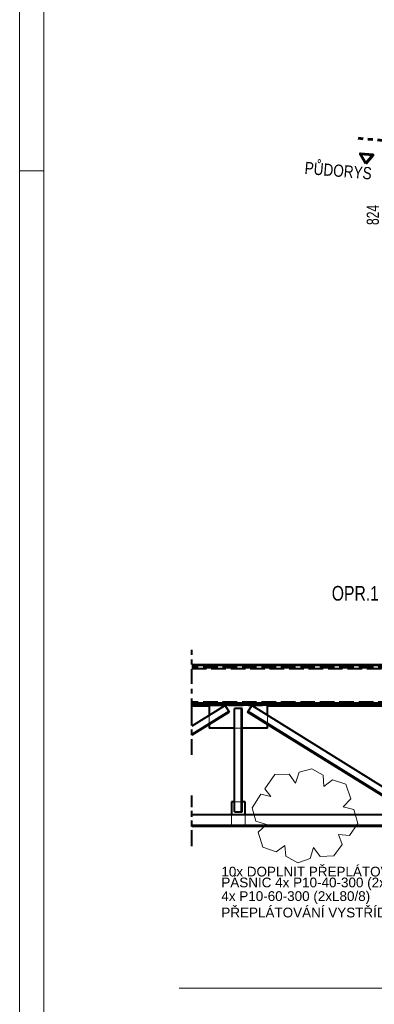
# Model space of a CAD drawing. Header units: metres. Extents: x 235 to 340, y 94 to 153.
# Tile 2 of 48: x 235 to 242, y 107 to 127. Entities that reach past the tile are written whole.
import ezdxf

# ---------------------------------------------------------------- set-up
doc = ezdxf.new("R2010")
doc.units = ezdxf.units.M
for name, pattern in [('__RA_2', [0.4, 0.3, -0.1]), ('__RA_4', [0.6, 0.3, -0.1, 0, -0.1, 0, -0.1]), ('__RA_5', [0.1, 0, -0.1])]:
    doc.linetypes.add(name, pattern=pattern)
for name, color, linetype, lineweight in [('POPIS', 7, 'Continuous', 13), ('SRAFY', 254, 'Continuous', 18), ('Standard', 7, 'Continuous', 40), ('VYZTUZ', 11, 'Continuous', 50)]:
    doc.layers.add(name, color=color, linetype=linetype, lineweight=lineweight)
doc.styles.add('ARIAL', font='ARIAL.TTF')

msp = doc.modelspace()

# ---------------------------------------------------------------- linework, layer by layer
at = {"layer": 'SRAFY', "color": 136, "linetype": 'Continuous', "lineweight": 18}
msp.add_line((235.359, 123.686), (234.859, 123.686), dxfattribs=at)
for points in [[(234.859, 93.986), (339.859, 93.986), (339.859, 153.386), (234.859, 153.386), (234.859, 93.986)], [(235.359, 94.486), (339.359, 94.486), (339.359, 152.886), (235.359, 152.886), (235.359, 94.486)]]:
    msp.add_lwpolyline(points, dxfattribs=at)
at = {"layer": 'Standard', "color": 3, "linetype": '__RA_5', "lineweight": 60}
msp.add_line((242.518, 124.292), (241.721, 124.36), dxfattribs=at)
msp.add_line((242.518, 124.292), (241.721, 124.36), dxfattribs=at)
msp.add_line((242.518, 124.292), (241.721, 124.36), dxfattribs=at)
msp.add_line((242.518, 124.292), (241.721, 124.36), dxfattribs=at)
at = {"layer": 'Standard', "color": 1, "linetype": '__RA_4', "lineweight": 40}
for p, q in [((238.399, 112.354), (238.399, 113.948)), ((238.399, 112.693), (238.399, 112.787)), ((238.399, 112.667), (238.399, 112.761)), ((238.399, 111.718), (238.399, 112.688)), ((238.399, 111.699), (238.399, 112.518)), ((238.399, 109.851), (238.399, 110.867)), ((238.399, 109.827), (238.399, 110.651))]:
    msp.add_line(p, q, dxfattribs=at)
at = {"layer": 'Standard', "color": 1, "linetype": 'Continuous', "lineweight": 40}
for p, q in [((238.399, 113.55), (247.331, 113.55)), ((247.011, 112.753), (238.399, 112.753)), ((238.399, 112.727), (247.011, 112.727)), ((247.011, 112.727), (238.399, 112.727)), ((239.081, 112.71), (238.399, 112.288)), ((238.399, 112.701), (238.755, 112.701)), ((239.157, 112.588), (238.399, 112.118)), ((239.165, 112.574), (238.399, 112.099)), ((239.955, 112.723), (238.755, 112.723)), ((238.755, 112.723), (238.755, 112.509)), ((239.081, 112.71), (239.157, 112.588)), ((239.157, 112.588), (239.165, 112.574)), ((239.275, 110.527), (239.275, 112.647)), ((239.419, 112.647), (239.275, 112.647)), ((239.419, 110.527), (239.419, 112.647)), ((239.435, 112.647), (239.419, 112.647)), ((239.435, 110.527), (239.435, 112.647)), ((239.546, 112.574), (239.554, 112.588)), ((242.912, 110.488), (239.546, 112.574)), ((239.554, 112.588), (239.63, 112.71)), ((242.92, 110.501), (239.554, 112.588)), ((242.996, 110.624), (239.63, 112.71)), ((239.955, 112.509), (239.955, 112.723)), ((239.955, 112.701), (243.215, 112.701)), ((238.755, 112.321), (238.755, 112.243)), ((239.275, 112.243), (238.755, 112.243)), ((239.955, 112.243), (239.435, 112.243)), ((239.955, 112.243), (239.955, 112.321)), ((239.275, 110.731), (239.215, 110.731)), ((239.215, 110.731), (239.215, 110.467)), ((239.495, 110.731), (239.435, 110.731)), ((239.495, 110.467), (239.495, 110.731)), ((247.203, 110.467), (238.399, 110.467)), ((239.275, 110.527), (239.419, 110.527)), ((239.419, 110.527), (239.435, 110.527)), ((246.851, 110.251), (238.399, 110.251)), ((246.851, 110.227), (238.399, 110.227))]:
    msp.add_line(p, q, dxfattribs=at)
at = {"layer": 'Standard', "color": 136, "linetype": '__RA_2', "lineweight": 18}
for p, q in [((238.399, 113.524), (247.331, 113.524)), ((247.331, 113.524), (238.399, 113.524)), ((247.331, 113.504), (238.399, 113.504)), ((247.331, 113.498), (238.399, 113.498)), ((238.399, 113.48), (247.331, 113.48)), ((247.331, 113.48), (238.399, 113.48)), ((238.399, 113.457), (247.331, 113.457)), ((247.331, 112.794), (238.399, 112.794)), ((238.399, 112.771), (247.331, 112.771)), ((247.331, 112.771), (238.399, 112.771)), ((238.399, 112.747), (247.331, 112.747)), ((238.755, 112.701), (239.955, 112.701)), ((238.755, 112.509), (238.755, 112.321)), ((239.955, 112.339), (239.955, 112.509)), ((239.435, 112.243), (239.275, 112.243)), ((239.955, 112.321), (239.955, 112.339)), ((239.435, 110.731), (239.275, 110.731)), ((239.215, 110.467), (239.215, 110.251)), ((239.495, 110.251), (239.495, 110.467))]:
    msp.add_line(p, q, dxfattribs=at)
at = {"layer": 'Standard', "color": 3, "linetype": 'Continuous', "lineweight": 60}
msp.add_lwpolyline([(241.977, 123.836), (242.124, 124.012), (241.862, 124.034), (241.977, 123.836)], dxfattribs=at)
msp.add_lwpolyline([(241.977, 123.836), (242.124, 124.012), (241.862, 124.034), (241.977, 123.836)], dxfattribs=at)
msp.add_lwpolyline([(241.977, 123.836), (242.124, 124.012), (241.862, 124.034), (241.977, 123.836)], dxfattribs=at)
msp.add_lwpolyline([(241.977, 123.836), (242.124, 124.012), (241.862, 124.034), (241.977, 123.836)], dxfattribs=at)
at = {"layer": 'Standard', "color": 7, "linetype": 'Continuous', "lineweight": 13}
for points in [[(238.139, 106.907), (256.562, 106.907), (256.562, 115.486)], [(240.864, 111.414), (240.606, 111.341), (240.533, 111.114)], [(241.114, 111.052), (241.102, 111.278), (240.864, 111.414)], [(240.104, 111.297), (239.901, 110.998), (240.023, 110.846)], [(240.533, 111.114), (240.398, 111.304), (240.104, 111.297)], [(241.567, 111.095), (241.292, 111.185), (241.114, 111.052)], [(241.508, 110.633), (241.67, 110.798), (241.567, 111.095)], [(240.023, 110.846), (239.817, 110.888), (239.636, 110.612)], [(239.636, 110.612), (239.715, 110.336), (239.936, 110.269)], [(241.815, 110.29), (241.731, 110.577), (241.508, 110.633)], [(239.936, 110.269), (239.763, 110.114), (239.857, 109.807)], [(241.412, 110.065), (241.64, 110.042), (241.815, 110.29)], [(241.319, 109.626), (241.492, 109.857), (241.412, 110.065)], [(239.857, 109.807), (240.135, 109.706), (240.312, 109.837)], [(240.312, 109.837), (240.333, 109.62), (240.576, 109.485)], [(240.576, 109.485), (240.831, 109.573), (240.897, 109.8)], [(240.897, 109.8), (241.038, 109.611), (241.319, 109.626)]]:
    msp.add_lwpolyline(points, dxfattribs=at)

# ---------------------------------------------------------------- texts
at = {"layer": 'POPIS', "color": 204, "linetype": 'Continuous', "lineweight": 13, "attachment_point": 7, "style": 'ARIAL'}
for s, insert, char_height, width in [('\\W0.77;OPR.1', (241.276, 114.86), 0.3, 0.11538), ('\\W0.99;10x\\~DOPLNIT\\~PŘEPLÁTOVÁNÍ\\~STYKŮ', (239.006, 109.199), 0.2, 0.09912), ('\\W0.99;PÁSNIC\\~4x\\~P10-40-300\\~(2xL60/6)', (239.006, 108.919), 0.2, 0.09912), ('\\W0.99;4x\\~P10-60-300\\~(2xL80/8)', (239.006, 108.639), 0.2, 0.09912), ('\\W0.99;PŘEPLÁTOVÁNÍ\\~VYSTŘÍDAT', (239.006, 108.359), 0.2, 0.09912)]:
    msp.add_mtext(s, dxfattribs=dict(at, insert=insert, char_height=char_height, width=width))
at = {"layer": 'Standard', "color": 3, "linetype": 'Continuous', "lineweight": 60, "insert": (240.709, 123.619), "char_height": 0.25, "width": 0.1, "attachment_point": 7, "rotation": 355.1009, "style": 'ARIAL'}
msp.add_mtext('\\W0.80;PŮDORYS', dxfattribs=at)
at = {"layer": 'VYZTUZ', "color": 171, "linetype": 'Continuous', "lineweight": 18, "insert": (242.247, 122.572), "char_height": 0.25, "width": 0.08929, "attachment_point": 7, "rotation": 90, "style": 'ARIAL'}
msp.add_mtext('\\W0.71;824', dxfattribs=at)

doc.saveas('drawing.dxf')
